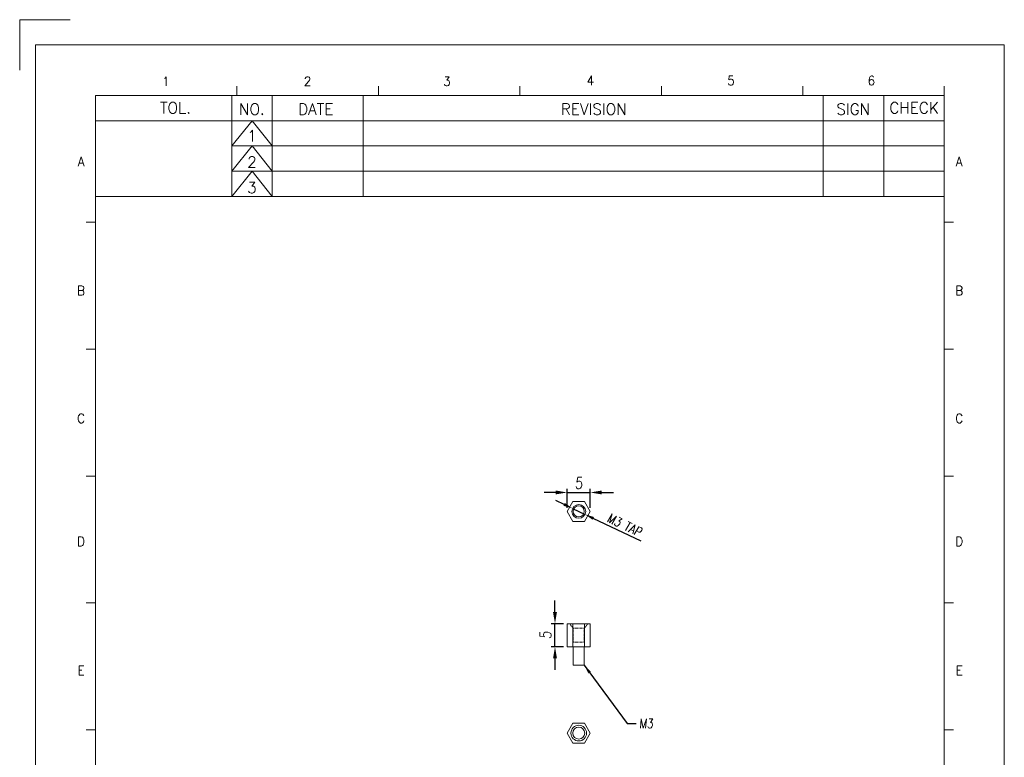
# Model space of a CAD drawing. Header units: millimetres. Extents: x 4497 to 11741, y 5958 to 12619.
# Tile 38 of 256: x 5171 to 5384, y 6106 to 6266. Entities that reach past the tile are written whole.
import ezdxf
from ezdxf.enums import TextEntityAlignment as Align

# ---------------------------------------------------------------- set-up
doc = ezdxf.new("R2010")
doc.units = ezdxf.units.MM
doc.header["$LTSCALE"] = 0.8
doc.header["$PDMODE"] = 3
doc.header["$PDSIZE"] = 0.3125
doc.linetypes.add('CENTER', pattern=[50.8, 31.75, -6.35, 6.35, -6.35])
doc.linetypes.add('HIDDEN', pattern=[9.525, 6.35, -3.175])
doc.layers.get('0').update_dxf_attribs({"linetype": 'CONTINUOUS', "lineweight": 0})
doc.layers.get('Defpoints').update_dxf_attribs({"linetype": 'CONTINUOUS', "lineweight": 0})
for name, color, linetype, lineweight in [('1', 2, 'CENTER', 0), ('2', 3, 'CONTINUOUS', 0), ('3', 5, 'HIDDEN', 0)]:
    doc.layers.add(name, color=color, linetype=linetype, lineweight=lineweight)
doc.styles.add('S', font='SIMPLEX')
doc.styles.get("Standard").update_dxf_attribs({"font": 'romans.shx', "width": 0.8, "oblique": 5, "bigfont": 'whgtxt.shx'})
doc.dimstyles.get("Standard").update_dxf_attribs({"dimtxt": 2.5, "dimasz": 2.5, "dimexe": 0.8, "dimexo": 0.8, "dimgap": 0.8, "dimtad": 1, "dimdsep": 46, "dimtxsty": 'Standard', "dimcen": 0, "dimclrd": 3, "dimclre": 3, "dimclrt": 3, "dimazin": 0, "dimtp": 0.001, "dimtm": 0.001, "dimtfac": 1, "dimtmove": 0, "dimatfit": 3, "dimfxl": 0, "dimtolj": 1, "dimarcsym": 0})

# ---------------------------------------------------------------- blocks, each defined once
blk = doc.blocks.new('*D6')
at = {"layer": '2', "color": 3, "lineweight": -2}
for p, q in [((5288.71, 6160.54), (5286.9, 6161.4)), ((5290.51, 6159.67), (5293.22, 6158.38)), ((5305.36, 6152.56), (5295.02, 6157.51))]:
    blk.add_line(p, q, dxfattribs=at)
at = {"layer": '2', "color": 3}
for points in [[(5288.85, 6160.84), (5288.56, 6160.24), (5290.51, 6159.67)], [(5295.16, 6157.81), (5294.88, 6157.21), (5293.22, 6158.38)]]:
    blk.add_solid(points, dxfattribs=at)
at = {"layer": 'Defpoints', "color": 0}
for p in [(5290.51, 6159.67), (5293.22, 6158.38)]:
    blk.add_point(p, dxfattribs=at)
at = {"layer": '2', "color": 3, "lineweight": 0, "insert": (5301.8, 6156.08), "char_height": 2, "attachment_point": 5, "rotation": 334.4155}
blk.add_mtext('\\A1;M3 TAP', dxfattribs=at)
blk = doc.blocks.new('*D7')
at = {"color": 3, "lineweight": -2}
for p, q in [((5286.71, 6137.18), (5286.71, 6139.68)), ((5288.56, 6134.68), (5285.91, 6134.68)), ((5286.71, 6129.68), (5286.71, 6134.68)), ((5288.56, 6129.68), (5285.91, 6129.68)), ((5286.71, 6127.18), (5286.71, 6124.68))]:
    blk.add_line(p, q, dxfattribs=at)
at = {"color": 3}
for points in [[(5286.29, 6137.18), (5287.13, 6137.18), (5286.71, 6134.68)], [(5286.29, 6127.18), (5287.13, 6127.18), (5286.71, 6129.68)]]:
    blk.add_solid(points, dxfattribs=at)
at = {"layer": 'Defpoints', "color": 0}
for p in [(5286.71, 6134.68), (5289.36, 6134.68), (5289.36, 6129.68)]:
    blk.add_point(p, dxfattribs=at)
at = {"color": 3, "insert": (5284.66, 6132.18), "char_height": 2.5, "attachment_point": 5, "rotation": 90}
blk.add_mtext('\\A1;5', dxfattribs=at)
blk = doc.blocks.new('*D8')
at = {"layer": '2', "color": 3, "lineweight": -2}
for p, q in [((5289.36, 6159.82), (5289.36, 6163.93)), ((5294.36, 6159.82), (5294.36, 6163.93)), ((5286.86, 6163.13), (5284.36, 6163.13)), ((5289.36, 6163.13), (5294.36, 6163.13)), ((5296.86, 6163.13), (5299.36, 6163.13))]:
    blk.add_line(p, q, dxfattribs=at)
at = {"layer": '2', "color": 3}
for points in [[(5286.86, 6163.55), (5286.86, 6162.71), (5289.36, 6163.13)], [(5296.86, 6163.55), (5296.86, 6162.71), (5294.36, 6163.13)]]:
    blk.add_solid(points, dxfattribs=at)
at = {"layer": 'Defpoints', "color": 0}
for p in [(5294.36, 6163.13), (5289.36, 6159.02), (5294.36, 6159.02)]:
    blk.add_point(p, dxfattribs=at)
at = {"layer": '2', "color": 3, "insert": (5291.86, 6165.18), "char_height": 2.5, "attachment_point": 5}
blk.add_mtext('\\A1;5', dxfattribs=at)

msp = doc.modelspace()

# ---------------------------------------------------------------- linework, layer by layer
at = {"color": 7, "linetype": 'Continuous'}
for p, q in [((5217.775, 6249.213), (5217.775, 6251.228)), ((5248.44, 6249.213), (5248.44, 6251.228)), ((5248.44, 6249.213), (5248.44, 6251.228)), ((5279.104, 6249.213), (5279.104, 6251.228)), ((5309.769, 6249.213), (5309.769, 6251.228)), ((5340.433, 6249.213), (5340.433, 6251.228)), ((5371.098, 6249.213), (5371.098, 6251.228)), ((5185.095, 6221.704), (5187.111, 6221.704)), ((5373.114, 6221.704), (5371.098, 6221.704)), ((5185.095, 6194.196), (5187.111, 6194.196)), ((5373.114, 6194.196), (5371.098, 6194.196)), ((5185.095, 6166.687), (5187.111, 6166.687)), ((5373.114, 6166.687), (5371.098, 6166.687)), ((5185.095, 6139.178), (5187.111, 6139.178)), ((5373.114, 6139.178), (5371.098, 6139.178)), ((5290.664, 6125.678), (5293.064, 6125.678)), ((5185.095, 6111.67), (5187.111, 6111.67)), ((5373.114, 6111.67), (5371.098, 6111.67))]:
    msp.add_line(p, q, dxfattribs=at)
at = {"lineweight": 0}
for p, q in [((5187.111, 5974.117), (5187.111, 6249.213)), ((5187.111, 6249.213), (5371.098, 6249.213)), ((5216.68, 6227.309), (5216.68, 6249.213)), ((5225.441, 6227.309), (5225.441, 6249.213)), ((5245.154, 6227.309), (5245.154, 6249.213)), ((5344.814, 6249.213), (5344.814, 6227.309)), ((5357.956, 6249.213), (5357.956, 6227.309)), ((5371.098, 6249.213), (5371.098, 5974.117)), ((5187.111, 6243.737), (5371.098, 6243.737)), ((5216.68, 6238.261), (5221.061, 6243.737)), ((5221.061, 6243.737), (5225.441, 6238.261)), ((5216.68, 6232.785), (5221.061, 6238.261)), ((5216.68, 6238.261), (5371.098, 6238.261)), ((5221.061, 6238.261), (5225.441, 6232.785)), ((5216.68, 6227.309), (5221.061, 6232.785)), ((5216.68, 6232.785), (5371.098, 6232.785)), ((5221.061, 6232.785), (5225.441, 6227.309)), ((5187.111, 6227.309), (5371.098, 6227.309)), ((5290.614, 6161.189), (5289.364, 6159.024)), ((5293.114, 6161.189), (5290.614, 6161.189)), ((5294.364, 6159.024), (5293.114, 6161.189)), ((5289.364, 6159.024), (5290.614, 6156.859)), ((5293.114, 6156.859), (5294.364, 6159.024)), ((5290.614, 6156.859), (5293.114, 6156.859)), ((5289.364, 6134.678), (5289.364, 6129.678)), ((5289.364, 6134.678), (5294.364, 6134.678)), ((5290.614, 6134.678), (5290.614, 6129.678)), ((5293.114, 6134.678), (5293.114, 6129.678)), ((5294.364, 6134.678), (5294.364, 6129.678)), ((5289.364, 6129.678), (5294.364, 6129.678)), ((5290.664, 6125.678), (5290.664, 6129.678)), ((5293.064, 6125.678), (5293.064, 6129.678)), ((5290.614, 6113.112), (5289.364, 6110.947)), ((5293.114, 6113.112), (5290.614, 6113.112)), ((5294.364, 6110.947), (5293.114, 6113.112)), ((5289.364, 6110.947), (5290.614, 6108.782)), ((5293.114, 6108.782), (5294.364, 6110.947)), ((5290.614, 6108.782), (5293.114, 6108.782))]:
    msp.add_line(p, q, dxfattribs=at)
for centre, radius in [((5291.864, 6159.024), 1.5), ((5291.864, 6159.024), 1.2), ((5291.864, 6110.947), 1.7), ((5291.864, 6110.947), 1.3)]:
    msp.add_circle(centre, radius, dxfattribs=at)
at = {"layer": '1'}
for q in [(5170.683, 6254.689), (5181.635, 6265.64)]:
    msp.add_line((5170.683, 6265.64), q, dxfattribs=at)
at = {"layer": '2', "color": 0, "flags": 128}
msp.add_lwpolyline([(5174.104, 6260.164), (5174.104, 5963.164), (5384.104, 5963.164), (5384.104, 6260.164)], close=True, dxfattribs=at)
at = {"layer": '3', "linetype": 'HIDDEN', "ltscale": 0.005}
for p, q in [((5290.664, 6133.678), (5289.864, 6134.678)), ((5293.064, 6133.678), (5293.864, 6134.678)), ((5290.664, 6130.678), (5290.664, 6133.678)), ((5290.664, 6133.678), (5293.064, 6133.678)), ((5293.064, 6130.678), (5293.064, 6133.678)), ((5290.664, 6130.678), (5293.064, 6130.678))]:
    msp.add_line(p, q, dxfattribs=at)

# ---------------------------------------------------------------- texts
at = {"color": 7, "linetype": 'Continuous', "width": 0.933333}
for s, p in [('1', (5202.381, 6252.275)), ('2', (5233.075, 6252.275)), ('3', (5263.291, 6252.275)), ('4', (5294.41, 6252.423)), ('5', (5324.856, 6252.423)), ('6', (5355.302, 6252.423)), ('A', (5183.985, 6234.884)), ('A', (5374.337, 6234.884)), ('B', (5183.985, 6206.89)), ('B', (5374.337, 6206.89)), ('C', (5183.985, 6179.19)), ('C', (5374.337, 6179.19)), ('D', (5183.985, 6152.521)), ('D', (5374.337, 6152.521)), ('E', (5183.985, 6124.526)), ('E', (5374.337, 6124.526))]:
    msp.add_text(s, height=2.015, dxfattribs=at).set_placement(p, align=Align.MIDDLE_CENTER)
at = {"lineweight": 0, "style": 'S'}
for s, height, p in [('TOL.', 2.4094, (5204.44, 6246.517)), ('NO.', 2.4094, (5221.027, 6246.248)), ('DATE', 2.4094, (5234.853, 6246.248)), ('REVISION', 2.4094, (5295.114, 6246.248)), ('SIGN', 2.4094, (5351.37, 6246.248)), ('CHECK', 2.4094, (5364.554, 6246.517)), ('1', 2.409, (5221.027, 6240.445)), ('2', 2.409, (5221.027, 6234.77)), ('3', 2.409, (5221.027, 6229.237))]:
    msp.add_text(s, height=height, dxfattribs=at).set_placement(p, align=Align.MIDDLE)
at = {"layer": '2', "color": 3, "lineweight": 0, "insert": (5304.968, 6113.014), "char_height": 2, "attachment_point": 4}
msp.add_mtext('M3', dxfattribs=at)

# ---------------------------------------------------------------- dimensions: what is measured, and where the dimension line sits
dim = msp.add_linear_dim(base=(5286.71, 6134.678), p1=(5289.364, 6129.678), p2=(5289.364, 6134.678), angle=90, dimstyle='Standard', override={"dimtad": 1, "dimazin": 2, "dimtofl": 1})
dim.commit()
dim.dimension.update_dxf_attribs({"geometry": '*D7', "text_midpoint": (5284.66, 6132.178)})
at = {"layer": '2'}
dim = msp.add_linear_dim(base=(5294.364, 6163.129), p1=(5289.364, 6159.024), p2=(5294.364, 6159.024), dimstyle='Standard', override={"dimtad": 1, "dimazin": 2, "dimtofl": 1}, dxfattribs=at)
dim.commit()
dim.dimension.update_dxf_attribs({"geometry": '*D8', "text_midpoint": (5291.864, 6165.179)})
at = {"layer": '2', "lineweight": 0}
dim = msp.add_diameter_dim_2p(p1=(5290.511, 6159.672), p2=(5293.217, 6158.377), text='M3 TAP', dimstyle='Standard', override={"dimscale": 0.8}, dxfattribs=at)
dim.commit()
dim.dimension.update_dxf_attribs({"geometry": '*D6', "text_midpoint": (5301.801, 6156.085)})

# ---------------------------------------------------------------- leaders
at = {"layer": '2', "lineweight": 0, "annotation_type": 0, "has_hookline": 1, "hookline_direction": 0, "text_width": 2.918}
msp.add_leader([(5293.064, 6125.678), (5302.328, 6113.014), (5304.328, 6113.014)], dimstyle='Standard', override={"dimscale": 0.8, "dimtad": 0}, dxfattribs=at)

doc.saveas('drawing.dxf')
